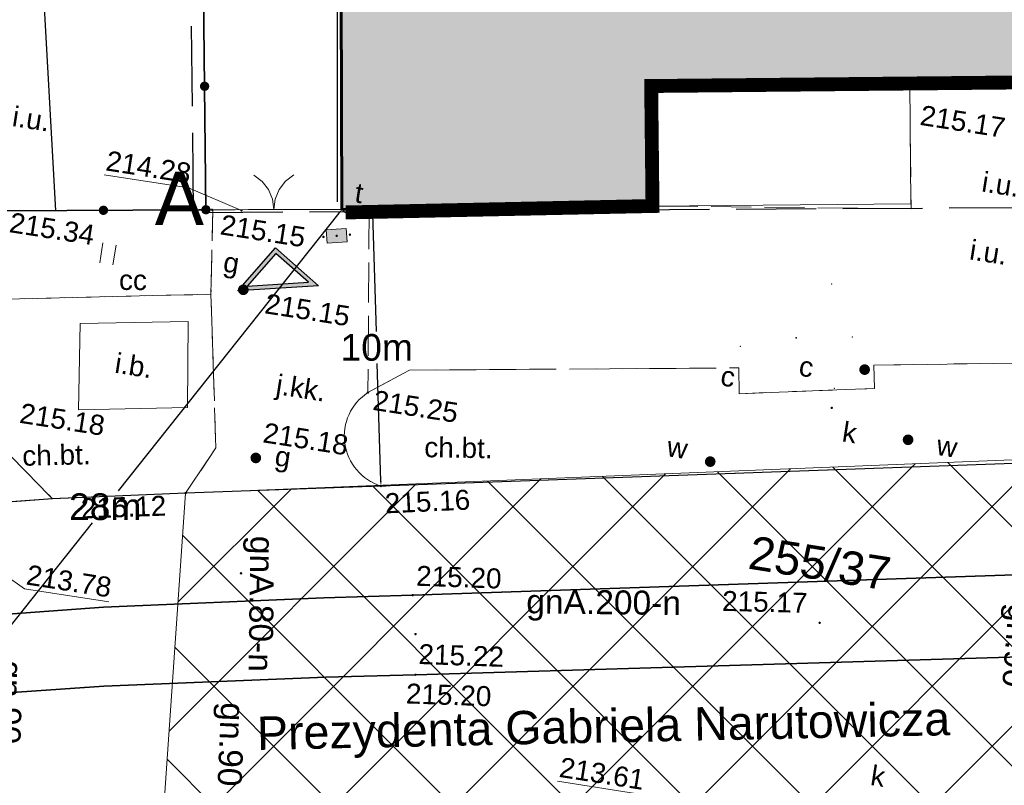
# Model space of a CAD drawing. Extents: x 6601440 to 6601733, y 5738487 to 5738717.
# Tile 5 of 129: x 6601505 to 6601542, y 5738537 to 5738566. Entities that reach past the tile are written whole.
import ezdxf
from ezdxf.enums import TextEntityAlignment as Align

# ---------------------------------------------------------------- set-up
doc = ezdxf.new("R2010")
doc.units = 0
doc.header["$PDSIZE"] = 0.75
doc.linetypes.add('PRZER2-1', pattern=[3, 2, -1])
doc.linetypes.add('PRZER3-1', pattern=[4, 3, -1])
doc.layers.get('0').update_dxf_attribs({"linetype": 'CONTINUOUS'})
doc.layers.get('Defpoints').update_dxf_attribs({"linetype": 'CONTINUOUS'})
for name, color, linetype, lineweight in [('_DAAL_tabelka', 7, 'CONTINUOUS', 18), ('_MW_ppoż', 7, 'CONTINUOUS', 0), ('GELULI_O', 7, 'CONTINUOUS', 0)]:
    doc.layers.add(name, color=color, linetype=linetype, lineweight=lineweight)
doc.layers.add('A-OPIS', color=5, linetype='CONTINUOUS')
for name, color, linetype, lineweight, true_color in [('GESBLO', 7, 'CONTINUOUS', 18, 0x0a0909), ('GESDZI_O', 7, 'CONTINUOUS', 0, 0x008000), ('GESIIB', 7, 'CONTINUOUS', 18, 0x0a0909), ('GSLKBR', 7, 'CONTINUOUS', 18, 0x0a0909), ('GSLKOG', 7, 'CONTINUOUS', 35, 0x0a0909), ('GSLKRW', 7, 'CONTINUOUS', 25, 0x0a0909), ('GSLTTR', 7, 'CONTINUOUS', 35, 0x0a0909), ('GSPWPS', 7, 'CONTINUOUS', 13, 0x0a0909), ('GSPWPS_O', 7, 'CONTINUOUS', 0, 0x0a0909), ('GSSIIN', 7, 'CONTINUOUS', 18, 0x0a0909), ('GSSIIN_O', 7, 'CONTINUOUS', 0, 0x0a0909), ('GSSKOA', 7, 'PRZER3-1', 18, 0x0a0909), ('GSSKOA_O', 7, 'CONTINUOUS', 0, 0x0a0909), ('GSSKOD', 7, 'PRZER2-1', 18, 0x0a0909), ('GSSKOD_O', 7, 'CONTINUOUS', 0, 0x0a0909), ('GSSUTR', 7, 'CONTINUOUS', 18, 0x0a0909), ('GULCOK_O', 7, 'CONTINUOUS', 0, 0xd200d2), ('GULGNP_O', 7, 'CONTINUOUS', 0, 0xbfbf00), ('GUPCPI', 7, 'CONTINUOUS', 18, 0xd200d2), ('GUPCWZ_O', 7, 'CONTINUOUS', 0, 0x0a0909), ('GUPGSH_O', 7, 'CONTINUOUS', 0, 0xbfbf00), ('GUPGUI_O', 7, 'CONTINUOUS', 0, 0x0a0909), ('GUPGZA_O', 7, 'CONTINUOUS', 0, 0x0a0909), ('GUPKPI', 7, 'CONTINUOUS', 18, 0x803300), ('GUPKWZ_O', 7, 'CONTINUOUS', 0, 0x0a0909), ('GUPTWZ', 7, 'CONTINUOUS', 18, 0x0a0909), ('GUPTWZ_O', 7, 'CONTINUOUS', 0, 0x0a0909), ('GUPWZA_O', 7, 'CONTINUOUS', 0, 0x0a0909)]:
    doc.layers.add(name, color=color, linetype=linetype, lineweight=lineweight, true_color=true_color)
for name, color, linetype, true_color in [('GUPCUB', 7, 'CONTINUOUS', 0x0a0909), ('GUPCWY', 7, 'CONTINUOUS', 0x0a0909), ('GUPGSH', 7, 'CONTINUOUS', 0xbfbf00), ('GUPGZA', 7, 'CONTINUOUS', 0x0a0909), ('GUPKSH', 7, 'CONTINUOUS', 0x803300), ('GUPTSH', 7, 'CONTINUOUS', 0xff9100), ('GUPTUB', 7, 'CONTINUOUS', 0x0a0909), ('GUPWSH', 5, 'CONTINUOUS', 0x0000ff), ('GUPWZA', 7, 'CONTINUOUS', 0x0a0909)]:
    doc.layers.add(name, color=color, linetype=linetype, true_color=true_color)
doc.styles.add('GEO-INFO', font='arial.ttf')
doc.styles.get("Standard").update_dxf_attribs({"font": 'arial.ttf'})
doc.dimstyles.get("Standard").update_dxf_attribs({"dimtxt": 0.18, "dimasz": 0.18, "dimexe": 0.18, "dimexo": 0.0625, "dimgap": 0.09, "dimtad": 0, "dimtih": 1, "dimtoh": 1, "dimdec": 4, "dimzin": 0, "dimdsep": 46, "dimtxsty": 'Standard', "dimcen": 0.09, "dimadec": 0, "dimazin": 0, "dimtfac": 1, "dimtdec": 4, "dimtofl": 0, "dimtmove": 0, "dimatfit": 3, "dimfxl": 1, "dimtolj": 1, "dimtzin": 0, "dimarcsym": 0})

# ---------------------------------------------------------------- blocks, each defined once
blk = doc.blocks.new('SPTRW')
at = {"color": 0}
for points in [[(0.7233, 0.51332), (-0.7767, 0.51332)], [(-0.7767, -0.48668), (0.7233, -0.48668)]]:
    blk.add_lwpolyline(points, dxfattribs=at)
blk = doc.blocks.new('SLBRA')
at = {"color": 0}
for points in [[(0, 0), (-0.068148, -0.517638), (-0.267949, -1), (-0.585786, -1.414214), (-1, -1.732051)], [(1, -1.732051), (0.585786, -1.414214), (0.267949, -1), (0.068148, -0.517638), (0, 0)]]:
    blk.add_lwpolyline(points, dxfattribs=at)
blk = doc.blocks.new('KOLO')
blk.add_hatch(color=0).paths.add_polyline_path([(0, 0.5), (-0.12941, 0.482963), (-0.25, 0.433013), (-0.353553, 0.353553), (-0.433013, 0.25), (-0.482963, 0.12941), (-0.5, 0), (-0.482963, -0.12941), (-0.433013, -0.25), (-0.353553, -0.353553), (-0.25, -0.433013), (-0.12941, -0.482963), (0, -0.5), (0.12941, -0.482963), (0.25, -0.433013), (0.353553, -0.353553), (0.433013, -0.25), (0.482963, -0.12941), (0.5, 0), (0.482963, 0.12941), (0.433013, 0.25), (0.353553, 0.353553), (0.25, 0.433013), (0.12941, 0.482963)])
blk = doc.blocks.new('POINT')
at = {"color": 0}
blk.add_point((0, 0), dxfattribs=at)
blk = doc.blocks.new('PROSTOKAT1_5-1_PELNY')
at = {"true_color": 0xffffff}
blk.add_hatch(color=7, dxfattribs=at).paths.add_polyline_path([(0.75, 0.5), (-0.75, 0.5), (-0.75, -0.5), (0.75, -0.5)])
at = {"color": 0}
blk.add_lwpolyline([(0.75, -0.5), (-0.75, -0.5), (-0.75, 0.5), (0.75, 0.5)], close=True, dxfattribs=at)
blk = doc.blocks.new('*D69')
at = {"color": 0, "lineweight": -2}
for p, q in [((6601518.009, 5738558.714), (6601518.127, 5738558.717)), ((6601517.952, 5738558.532), (6601518.087, 5738554.12)), ((6601518.259, 5738548.508), (6601518.124, 5738552.919)), ((6601518.327, 5738548.33), (6601518.444, 5738548.333))]:
    blk.add_line(p, q, dxfattribs=at)
at = {"color": 0}
for points in [[(6601517.982, 5738558.533), (6601517.922, 5738558.531), (6601517.947, 5738558.712)], [(6601518.229, 5738548.507), (6601518.289, 5738548.509), (6601518.264, 5738548.328)]]:
    blk.add_solid(points, dxfattribs=at)
at = {"layer": 'Defpoints', "color": 0}
for p in [(6601517.947, 5738558.712), (6601518.264, 5738548.328), (6601518.264, 5738548.328)]:
    blk.add_point(p, dxfattribs=at)
at = {"color": 0, "insert": (6601518.106, 5738553.52), "char_height": 0.18, "attachment_point": 5}
blk.add_mtext('\\A1;\\H5.555556x;10m', dxfattribs=at)
blk = doc.blocks.new('*D76')
at = {"layer": '_DAAL_tabelka', "color": 0, "lineweight": -2}
for p, q in [((6601516.687, 5738558.558), (6601508.401, 5738548.146)), ((6601516.848, 5738558.66), (6601516.94, 5738558.587)), ((6601499.16, 5738536.532), (6601507.446, 5738546.944)), ((6601499.097, 5738536.352), (6601499.189, 5738536.279))]:
    blk.add_line(p, q, dxfattribs=at)
at = {"layer": '_DAAL_tabelka', "color": 0}
for points in [[(6601516.71, 5738558.539), (6601516.663, 5738558.577), (6601516.799, 5738558.699)], [(6601499.137, 5738536.55), (6601499.184, 5738536.513), (6601499.048, 5738536.391)]]:
    blk.add_solid(points, dxfattribs=at)
at = {"layer": 'Defpoints', "color": 0}
for p in [(6601516.799, 5738558.699), (6601499.048, 5738536.391), (6601499.048, 5738536.391)]:
    blk.add_point(p, dxfattribs=at)
at = {"layer": '_DAAL_tabelka', "color": 0, "insert": (6601507.923, 5738547.545), "char_height": 0.18, "attachment_point": 5}
blk.add_mtext('\\A1;\\H5.555556x;28m', dxfattribs=at)
blk = doc.blocks.new('A$C11B52533')
at = {"layer": 'A-OPIS'}
h = blk.add_hatch(color=256, dxfattribs=at)
h.paths.add_polyline_path([(1.125, 1.125), (-1.125, 1.125), (0, 0)])
h.paths.add_polyline_path([(0.853, 1.013), (0, 0.159), (-0.853, 1.013)], flags=16)
for p, q in [((-1.125, 1.125), (1.125, 1.125)), ((0, 0), (-1.125, 1.125)), ((1.125, 1.125), (0, 0)), ((-0.853, 1.013), (0, 0.159)), ((0.853, 1.013), (-0.853, 1.013)), ((0, 0.159), (0.853, 1.013))]:
    blk.add_line(p, q, dxfattribs=at)

msp = doc.modelspace()

# ---------------------------------------------------------------- hatches: boundary and pattern name
msp.add_hatch(color=8).paths.add_polyline_path([(6601528.40181, 5738563.32817), (6601538.1015, 5738563.42264), (6601544.74131, 5738563.48729), (6601544.68268, 5738563.05121), (6601545.01261, 5738563.05397), (6601550.19151, 5738563.09729), (6601550.52144, 5738563.10005), (6601550.49406, 5738563.52918), (6601566.84364, 5738563.69561), (6601566.88439, 5738559.17579), (6601578.52535, 5738559.28083), (6601578.41661, 5738571.23334), (6601579.60341, 5738571.20399), (6601579.57552, 5738576.66704), (6601578.3622, 5738576.64952), (6601578.25305, 5738588.67265), (6601574.74728, 5738588.6423), (6601567.55324, 5738588.58233), (6601566.55326, 5738588.57389), (6601566.65615, 5738576.35437), (6601554.45633, 5738576.25136), (6601554.37251, 5738586.21097), (6601553.56992, 5738586.20356), (6601541.23338, 5738586.08958), (6601540.40344, 5738586.08191), (6601540.50715, 5738576.05246), (6601528.30765, 5738575.92583), (6601528.1811, 5738588.16519), (6601527.24114, 5738588.15543), (6601516.63153, 5738588.0453), (6601516.68863, 5738576.04539), (6601515.5396, 5738576.09265), (6601515.63584, 5738570.69435), (6601516.75584, 5738570.69899), (6601516.79897, 5738558.69901), (6601528.45157, 5738558.82844)])
at = {"layer": '_DAAL_tabelka'}
h = msp.add_hatch(dxfattribs=at)
h.set_pattern_fill('ANSI37', color=30)
edge = h.paths.add_edge_path()
edge.add_line((6601512.12293, 5738548.10534), (6601575.79045, 5738550.67258))
edge.add_line((6601575.79045, 5738550.67258), (6601579.31462, 5738551.71489))
edge.add_ellipse((6601577.04535, 5738560.13361), major_axis=(8.7192, 0), ratio=1, start_angle=285.085535, end_angle=350.689044)
edge.add_line((6601585.64968, 5738558.72291), (6601596.98328, 5738558.82014))
edge.add_line((6601596.98328, 5738558.82014), (6601596.81348, 5738533.89495))
edge.add_line((6601596.81348, 5738533.89495), (6601509.88935, 5738533.02431))
edge.add_line((6601509.88935, 5738533.02431), (6601510.93613, 5738548.06236))
edge.add_line((6601510.93613, 5738548.06236), (6601512.12293, 5738548.10534))

# ---------------------------------------------------------------- linework, layer by layer
at = {"color": 7}
msp.add_line((6601516.63498, 5738558.98009), (6601516.63498, 5738570.23937), dxfattribs=at)
at = {"color": 7, "linetype": 'PRZER3-1', "lineweight": 30, "elevation": 10.06}
msp.add_lwpolyline([(6601510.43099, 5738653.7127), (6601522.49994, 5738653.91001), (6601522.49002, 5738651.5425), (6601529.66651, 5738651.5425), (6601529.66651, 5738654.02683), (6601538.55011, 5738654.18645), (6601539.54007, 5738634.77356), (6601549.69265, 5738634.50447), (6601552.07964, 5738633.33731), (6601567.28346, 5738633.12408), (6601570.6548, 5738637.80075), (6601571.66308, 5738632.20458), (6601571.54575, 5738595.28982), (6601574.72819, 5738588.65305), (6601578.36042, 5738588.65305), (6601578.43231, 5738576.80623), (6601579.79306, 5738576.80976), (6601579.79306, 5738571.10128), (6601578.48092, 5738571.09182), (6601578.5841, 5738558.98185), (6601511.23283, 5738558.57583), (6601510.2684, 5738653.7127)], dxfattribs=at)
at = {"layer": '_DAAL_tabelka', "color": 30, "elevation": 10.18}
msp.add_lwpolyline([(6601512.12293, 5738548.10534), (6601575.79045, 5738550.67258), (6601579.31462, 5738551.71489, 0.29433264), (6601585.64968, 5738558.72291), (6601596.98328, 5738558.82014), (6601596.81348, 5738533.89495), (6601509.88935, 5738533.02431), (6601510.93613, 5738548.06236), (6601512.12293, 5738548.10534)], format="xyb", dxfattribs=at)
at = {"layer": '_MW_ppoż', "color": 3, "ltscale": 10, "const_width": 0.52}
msp.add_lwpolyline([(6601516.93982, 5738558.58694), (6601528.45157, 5738558.82844), (6601528.40181, 5738563.32817), (6601544.74131, 5738563.48729), (6601544.68305, 5738563.05397), (6601550.52144, 5738563.10005), (6601550.49406, 5738563.52918), (6601557.49106, 5738563.6004)], dxfattribs=at)
at = {"layer": 'GESBLO', "linetype": 'Continuous', "lineweight": 60, "elevation": 10.26}
msp.add_lwpolyline([(6601553.56992, 5738586.20356), (6601541.23338, 5738586.08958), (6601540.40344, 5738586.08191), (6601540.50715, 5738576.05246), (6601528.30765, 5738575.92583), (6601528.1811, 5738588.16519), (6601527.24114, 5738588.15543), (6601516.63153, 5738588.0453), (6601516.68863, 5738576.04539), (6601515.5396, 5738576.09265), (6601515.63584, 5738570.69435), (6601516.75584, 5738570.69899), (6601516.79897, 5738558.69901), (6601528.45157, 5738558.82844), (6601528.40181, 5738563.32817), (6601538.1015, 5738563.42264), (6601544.74131, 5738563.48729)], dxfattribs=at)
at = {"layer": 'GESIIB', "linetype": 'Continuous', "lineweight": 18, "elevation": 10.26}
msp.add_lwpolyline([(6601528.45157, 5738558.82844), (6601538.1452, 5738558.9161), (6601538.1015, 5738563.42264), (6601528.40181, 5738563.32817)], close=True, dxfattribs=at)
at = {"layer": 'GSLKBR', "linetype": 'Continuous', "elevation": 10.18}
msp.add_lwpolyline([(6601516.79897, 5738558.69901), (6601511.69901, 5738558.68783)], dxfattribs=at)
at = {"layer": 'GSLKOG', "linetype": 'Continuous', "elevation": 10.18}
for points in [[(6601511.69901, 5738558.68783), (6601511.43621, 5738582.94855)], [(6601504.00944, 5738558.64631), (6601511.43901, 5738558.68726), (6601511.69901, 5738558.68783)]]:
    msp.add_lwpolyline(points, dxfattribs=at)
at = {"layer": 'GSLKRW', "linetype": 'Continuous', "lineweight": 25, "elevation": 10.18}
msp.add_lwpolyline([(6601506.06932, 5738558.65744), (6601505.30173, 5738572.334), (6601509.58146, 5738572.28534), (6601509.49065, 5738582.95298)], dxfattribs=at)
msp.add_lwpolyline([(6601579.31462, 5738551.71489, -0.07567048), (6601575.79045, 5738550.67258), (6601555.08994, 5738549.63506), (6601552.57674, 5738549.52138), (6601546.53668, 5738549.33875), (6601518.26428, 5738548.32774), (6601510.93613, 5738548.06236), (6601505.94369, 5738547.84813), (6601499.74043, 5738547.39742), (6601489.67599, 5738546.55419), (6601483.54066, 5738546.03162), (6601482.94125, 5738546.00167), (6601473.63804, 5738545.48357), (6601459.62471, 5738545.20232)], format="xyb", dxfattribs=at)
at = {"layer": 'GSLTTR', "linetype": 'Continuous', "lineweight": 35, "elevation": 10.18}
for points in [[(6601579.3801, 5738546.27747), (6601555.37135, 5738545.44954), (6601519.45334, 5738544.23259), (6601516.11927, 5738544.12849), (6601507.85832, 5738543.78249), (6601495.89317, 5738542.90809), (6601485.1829, 5738541.98499), (6601473.83128, 5738541.16868), (6601466.69598, 5738540.86193), (6601458.93003, 5738540.74221)], [(6601609.62776, 5738543.35731), (6601555.30979, 5738542.30943), (6601519.56454, 5738541.25075), (6601516.19218, 5738541.16192), (6601507.87177, 5738540.82397), (6601496.11689, 5738540.01195), (6601485.4026, 5738539.05912), (6601473.77992, 5738538.17854), (6601466.7207, 5738537.91195), (6601458.50078, 5738537.79213)]]:
    msp.add_lwpolyline(points, dxfattribs=at)
at = {"layer": 'GSSIIN', "linetype": 'Continuous', "lineweight": 18, "elevation": 10.18}
msp.add_lwpolyline([(6601506.92235, 5738551.1848), (6601511.01036, 5738551.26768), (6601511.02691, 5738554.49766), (6601506.97751, 5738554.4267)], close=True, dxfattribs=at)
at = {"layer": 'GSSKOA', "linetype": 'PRZER3-1', "lineweight": 18, "ltscale": 0.5}
for p, q in [((6601511.69901, 5738558.68783, 10.18), (6601511.43621, 5738582.94855, 10.18)), ((6601516.75584, 5738570.69899, 10.18), (6601516.79897, 5738558.69901, 10.18)), ((6601516.79897, 5738558.69901, 10.18), (6601511.69901, 5738558.68783, 10.18))]:
    msp.add_line(p, q, dxfattribs=at)
at = {"layer": 'GSSKOA', "linetype": 'PRZER3-1', "lineweight": 18, "ltscale": 0.5, "elevation": 10.18}
for points in [[(6601517.9469, 5738558.71177), (6601517.82667, 5738558.70876), (6601517.77814, 5738551.83433), (6601519.33783, 5738552.6733), (6601531.68878, 5738552.75652), (6601531.7012, 5738551.79009), (6601536.77951, 5738551.98386), (6601536.75683, 5738552.86485), (6601544.74383, 5738552.9679), (6601550.71165, 5738553.14154), (6601550.55781, 5738560.4003), (6601550.19151, 5738563.09729), (6601550.21952, 5738560.27572), (6601550.24415, 5738558.98586), (6601545.50302, 5738558.89411), (6601545.47838, 5738560.18396), (6601545.09136, 5738560.17647), (6601545.01261, 5738563.05397), (6601544.68268, 5738563.05121), (6601544.74131, 5738563.48729), (6601538.1015, 5738563.42264), (6601538.15114, 5738558.7229), (6601528.45157, 5738558.82844)], [(6601499.74043, 5738547.39742), (6601501.23239, 5738549.17904), (6601500.91334, 5738558.62923), (6601504.00944, 5738558.64631), (6601504.18642, 5738558.64728), (6601504.20448, 5738555.33656), (6601504.38958, 5738549.43622), (6601505.94369, 5738547.84813)]]:
    msp.add_lwpolyline(points, close=True, dxfattribs=at)
msp.add_lwpolyline([(6601510.93613, 5738548.06236), (6601512.0706, 5738549.75797), (6601511.8882, 5738555.51843), (6601511.95717, 5738558.6884), (6601516.79897, 5738558.69901), (6601517.82667, 5738558.70876), (6601517.77814, 5738551.83433, 0.63440608), (6601518.26428, 5738548.32774)], format="xyb", close=True, dxfattribs=at)
msp.add_lwpolyline([(6601459.62471, 5738545.20232), (6601473.63804, 5738545.48357), (6601482.94125, 5738546.00167), (6601483.54066, 5738546.03162), (6601489.67599, 5738546.55419), (6601499.74043, 5738547.39742), (6601505.94369, 5738547.84813), (6601510.93613, 5738548.06236), (6601518.26428, 5738548.32774), (6601546.53668, 5738549.33875), (6601552.57674, 5738549.52138), (6601555.08994, 5738549.63506), (6601575.79045, 5738550.67258, 0.07567048), (6601579.31462, 5738551.71489, 0.07567048)], format="xyb", dxfattribs=at)
at = {"layer": 'GSSKOD', "linetype": 'PRZER2-1', "lineweight": 18, "ltscale": 0.5, "elevation": 10.18}
msp.add_lwpolyline([(6601504.20448, 5738555.33656), (6601511.8882, 5738555.51843), (6601512.0706, 5738549.75797), (6601510.93613, 5738548.06236), (6601505.94369, 5738547.84813), (6601504.38958, 5738549.43622)], close=True, dxfattribs=at)
msp.add_lwpolyline([(6601519.33783, 5738552.6733), (6601531.68878, 5738552.75652), (6601531.7012, 5738551.79009), (6601536.77951, 5738551.98386), (6601536.75683, 5738552.86485), (6601544.74383, 5738552.9679, -0.33039428), (6601546.42907, 5738551.57192), (6601546.53668, 5738549.33875), (6601518.26428, 5738548.32774, -0.63440608), (6601517.77814, 5738551.83433)], format="xyb", close=True, dxfattribs=at)
at = {"layer": 'GSSUTR', "linetype": 'PRZER2-1', "ltscale": 0.5, "elevation": 10.06}
msp.add_lwpolyline([(6601504.18642, 5738558.64728), (6601511.95717, 5738558.6884), (6601511.8882, 5738555.51843), (6601504.20448, 5738555.33656)], close=True, dxfattribs=at)
at = {"layer": 'GUPGSH_O', "color": 18, "linetype": 'Continuous', "lineweight": 0, "true_color": 0x0a0909, "elevation": 10.8, "flags": 128}
for points in [[(6601507.88278, 5738560.00286), (6601511.0478, 5738559.5099), (6601513.03391, 5738558.65534)], [(6601508.0628, 5738543.98108), (6601504.89778, 5738544.47404), (6601504.15571, 5738544.99076)], [(6601524.89158, 5738537.25671), (6601528.0566, 5738536.76375), (6601532.77929, 5738535.17476)]]:
    msp.add_lwpolyline(points, dxfattribs=at)

# ---------------------------------------------------------------- block references
at = {"layer": 'A-OPIS', "xscale": 1.35, "yscale": 1.35, "zscale": 1.35, "rotation": 183.6569980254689}
msp.add_blockref('A$C11B52533', (6601514.31034, 5738557.25756), dxfattribs=at)
at = {"layer": 'GSLKBR', "lineweight": 5, "xscale": 0.7500000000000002, "yscale": 0.7500000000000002, "rotation": 180.1256046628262}
msp.add_blockref('SLBRA', (6601514.24899, 5738558.69342, 10.18), dxfattribs=at)
at = {"layer": 'GSLKOG', "lineweight": 5, "xscale": 0.35, "yscale": 0.35, "rotation": 81.147178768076}
for p in [(6601511.64885, 5738563.31863, 10.18), (6601507.85422, 5738558.6675, 10.18), (6601511.69901, 5738558.68783, 10.18), (6601511.69901, 5738558.68783, 10.18)]:
    msp.add_blockref('KOLO', p, dxfattribs=at)
at = {"layer": 'GSPWPS', "lineweight": 5, "xscale": 0.08999999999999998, "yscale": 0.08999999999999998, "rotation": 81.147178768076}
for p in [(6601528.62225, 5738562.89368, 10.2), (6601511.93288, 5738558.68552, 10.2), (6601517.9469, 5738558.71177, 10.2), (6601517.77814, 5738551.83433, 10.2), (6601518.26428, 5738548.32774, 10.2), (6601510.93613, 5738548.06236, 10.2), (6601519.45334, 5738544.23259, 10.2), (6601534.72243, 5738543.19679, 10.2), (6601519.5589, 5738542.77528, 10.2), (6601519.56454, 5738541.25075, 10.2)]:
    msp.add_blockref('KOLO', p, dxfattribs=at)
at = {"layer": 'GSSUTR', "lineweight": 5, "xscale": 0.4999999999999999, "yscale": 0.4999999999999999, "rotation": 81.147178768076}
msp.add_blockref('SPTRW', (6601508.03142, 5738557.04506, 10.06), dxfattribs=at)
at = {"layer": 'GUPCPI', "lineweight": 5, "rotation": 81.147178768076}
for p in [(6601535.16599, 5738555.90096, 10.24), (6601535.94271, 5738553.91586, 10.24), (6601531.74673, 5738553.5676, 10.24)]:
    msp.add_blockref('POINT', p, dxfattribs=at)
at = {"layer": 'GUPCUB', "lineweight": 5, "rotation": 351.1471787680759}
msp.add_blockref('POINT', (6601533.84286, 5738553.88763, 10.24), dxfattribs=at)
at = {"layer": 'GUPCWY', "lineweight": 5, "xscale": 0.4000000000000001, "yscale": 0.4000000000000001, "rotation": 264.8193839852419}
msp.add_blockref('KOLO', (6601536.40918, 5738552.69202, 10.24), dxfattribs=at)
at = {"layer": 'GUPGSH', "lineweight": 5, "xscale": 0.08999999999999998, "yscale": 0.08999999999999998, "rotation": 81.147178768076}
for p in [(6601541.45202, 5738563.45414, 10.24), (6601513.03363, 5738558.65997, 10.24), (6601513.1018, 5738555.68731, 10.24), (6601513.57011, 5738549.37965, 10.24), (6601513.01519, 5738545.05285, 10.24)]:
    msp.add_blockref('KOLO', p, dxfattribs=at)
at = {"layer": 'GUPGZA', "lineweight": 5}
for p, xscale, yscale, rotation in [((6601513.1018, 5738555.68731, 10.24), 0.4, 0.4, 270.168269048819), ((6601513.57011, 5738549.37965, 10.24), 0.4000000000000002, 0.4000000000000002, 269.6914672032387)]:
    msp.add_blockref('KOLO', p, dxfattribs=dict(at, xscale=xscale, yscale=yscale, rotation=rotation))
at = {"layer": 'GUPKPI', "lineweight": 5, "rotation": 81.147178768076}
msp.add_blockref('POINT', (6601535.26845, 5738551.98662, 10.24), dxfattribs=at)
at = {"layer": 'GUPKSH', "lineweight": 5, "xscale": 0.08999999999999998, "yscale": 0.08999999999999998, "rotation": 81.147178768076}
msp.add_blockref('KOLO', (6601535.17744, 5738551.25862, 10.24), dxfattribs=at)
at = {"layer": 'GUPTSH', "lineweight": 5, "xscale": 0.08999999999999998, "yscale": 0.08999999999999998, "rotation": 81.147178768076}
for p in [(6601516.10548, 5738557.66842, 10.24), (6601516.60367, 5738557.71109, 10.24), (6601516.60367, 5738557.71109, 10.24), (6601517.10186, 5738557.75377, 10.24)]:
    msp.add_blockref('KOLO', p, dxfattribs=at)
at = {"layer": 'GUPTUB', "lineweight": 5, "rotation": 81.147178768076}
msp.add_blockref('POINT', (6601516.60343, 5738557.71107, 10.24), dxfattribs=at)
at = {"layer": 'GUPTWZ', "lineweight": 5, "xscale": 0.4999999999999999, "yscale": 0.4999999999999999, "rotation": 3.57470545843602}
msp.add_blockref('PROSTOKAT1_5-1_PELNY', (6601516.60367, 5738557.71109, 10.25), dxfattribs=at)
at = {"layer": 'GUPWSH', "lineweight": 5, "xscale": 0.08999999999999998, "yscale": 0.08999999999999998, "rotation": 81.147178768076}
for p in [(6601530.6158, 5738549.24179, 10.24), (6601530.63025, 5738549.19947, 10.24)]:
    msp.add_blockref('KOLO', p, dxfattribs=at)
at = {"layer": 'GUPWZA', "lineweight": 5, "xscale": 0.4000000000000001, "yscale": 0.4000000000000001}
for p, rotation in [((6601538.0383, 5738550.06029, 10.24), 267.479223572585), ((6601530.6158, 5738549.24179, 10.24), 268.4100554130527)]:
    msp.add_blockref('KOLO', p, dxfattribs=dict(at, rotation=rotation))

# ---------------------------------------------------------------- texts
at = {"color": 3, "insert": (6601509.76481, 5738560.11657), "char_height": 1, "width": 1.655808, "attachment_point": 1}
msp.add_mtext(' {\\fVerdana|b0|i0|c238|p34;\\H2x;\\C7;A}', dxfattribs=at)
at = {"layer": 'GELULI_O', "color": 18, "lineweight": 0, "true_color": 0x0a0909, "style": 'GEO-INFO'}
msp.add_text('Prezydenta Gabriela Narutowicza', height=1.25, rotation=1.224601, dxfattribs=at).set_placement((6601526.61406, 5738539.33072, 10.8), align=Align.MIDDLE_CENTER)
at = {"layer": 'GESDZI_O', "lineweight": 0, "style": 'GEO-INFO'}
msp.add_text('255/37', height=1.25, rotation=351.013904, dxfattribs=at).set_placement((6601534.73078, 5738545.43614, 10.56), align=Align.MIDDLE_CENTER)
at = {"layer": 'GSPWPS_O', "lineweight": 0, "style": 'GEO-INFO'}
for s, rotation, p in [('215.34', 351.147176, (6601504.28712, 5738557.85276, 10.8)), ('215.15', 351.147176, (6601512.19783, 5738557.77066, 10.8)), ('215.25', 351.147176, (6601517.9261, 5738551.18722, 10.8)), ('215.16', 2.620323, (6601518.42614, 5738547.29922, 10.8)), ('215.12', 2.000279, (6601507.02047, 5738547.10693, 10.8)), ('215.20', 358.032239, (6601519.57414, 5738544.58865, 10.8)), ('215.17', 358.604397, (6601531.05412, 5738543.64527, 10.8)), ('215.22', 358.032239, (6601519.6622, 5738541.65305, 10.8)), ('215.20', 358.032239, (6601519.19119, 5738540.17438, 10.8))]:
    msp.add_text(s, height=0.75, rotation=rotation, dxfattribs=at).set_placement(p)
at = {"layer": 'GSSIIN_O', "lineweight": 0, "style": 'GEO-INFO'}
msp.add_text('i.b.', height=0.75, rotation=351.147179, dxfattribs=at).set_placement((6601508.99345, 5738552.84406, 10.8), align=Align.MIDDLE_CENTER)
at = {"layer": 'GSSKOA_O', "lineweight": 0, "style": 'GEO-INFO'}
msp.add_text('j.kk.', height=0.75, rotation=351.147176, dxfattribs=at).set_placement((6601515.26773, 5738552.00415, 10.8), align=Align.MIDDLE_CENTER)
at = {"layer": 'GSSKOD_O', "lineweight": 0, "style": 'GEO-INFO'}
for rotation, p in [(1.416325, (6601506.09002, 5738549.49062, 10.8)), (359.040314, (6601521.17272, 5738549.76314, 10.8))]:
    msp.add_text('ch.bt.', height=0.75, rotation=rotation, dxfattribs=at).set_placement(p, align=Align.MIDDLE_CENTER)
at = {"layer": 'GULCOK_O', "lineweight": 0, "style": 'GEO-INFO'}
msp.add_text('cc', height=0.75, rotation=359.567905, dxfattribs=at).set_placement((6601508.96186, 5738556.0541, 10.8), align=Align.MIDDLE_CENTER)
at = {"layer": 'GULGNP_O', "color": 18, "lineweight": 0, "true_color": 0x0a0909, "style": 'GEO-INFO'}
for s, rotation, p in [('gnA.80-n', 269.232752, (6601513.78383, 5738543.90605, 10.8)), ('gnA.200-n', 359.384419, (6601526.61908, 5738543.96971, 10.8)), ('gn.90', 265.392532, (6601542.14087, 5738542.33685, 10.8)), ('gn.90', 268.234724, (6601504.33657, 5738540.21639, 10.8)), ('gn.90', 267.553973, (6601512.65073, 5738538.63443, 10.8))]:
    msp.add_text(s, height=0.9, rotation=rotation, dxfattribs=at).set_placement(p, align=Align.MIDDLE_CENTER)
at = {"layer": 'GUPCWZ_O', "lineweight": 0, "style": 'GEO-INFO'}
for p in [(6601534.42342, 5738552.39234, 10.8), (6601531.48386, 5738552.02629, 10.8)]:
    msp.add_text('c', height=0.75, rotation=351.147179, dxfattribs=at).set_placement(p, align=Align.RIGHT)
at = {"layer": 'GUPGSH_O', "color": 18, "lineweight": 0, "true_color": 0x0a0909, "style": 'GEO-INFO'}
for s, rotation, p in [('215.17', 351.147176, (6601538.50939, 5738562.24619, 10.8)), ('214.28', 351.147176, (6601507.9663, 5738560.53912, 10.8)), ('215.15', 351.147176, (6601513.9251, 5738555.18057, 10.8)), ('215.18', 351.147179, (6601504.73061, 5738551.07397, 10.8)), ('215.18', 351.147176, (6601513.8596, 5738550.34037, 10.8)), ('213.78', 351.147176, (6601504.98119, 5738545.00963, 10.8)), ('213.61', 351.147176, (6601524.975, 5738537.7923, 10.8))]:
    msp.add_text(s, height=0.75, rotation=rotation, dxfattribs=at).set_placement(p, align=Align.MIDDLE_LEFT)
at = {"layer": 'GUPGUI_O', "lineweight": 0, "style": 'GEO-INFO'}
for p in [(6601505.778, 5738561.61818, 10.8), (6601542.14734, 5738559.16318, 10.8), (6601541.69032, 5738556.61644, 10.8)]:
    msp.add_text('i.u.', height=0.75, rotation=351.147179, dxfattribs=at).set_placement(p, align=Align.RIGHT)
at = {"layer": 'GUPGZA_O', "lineweight": 0, "style": 'GEO-INFO'}
for rotation, p in [(351.147176, (6601512.88721, 5738556.28698, 10.8)), (351.147179, (6601514.82348, 5738549.01377, 10.8))]:
    msp.add_text('g', height=0.75, rotation=rotation, dxfattribs=at).set_placement(p, align=Align.RIGHT)
at = {"layer": 'GUPKWZ_O', "lineweight": 0, "style": 'GEO-INFO'}
for p in [(6601536.04654, 5738549.92497, 10.8), (6601537.11146, 5738537.04035, 10.8)]:
    msp.add_text('k', height=0.75, rotation=351.147179, dxfattribs=at).set_placement(p, align=Align.RIGHT)
at = {"layer": 'GUPTWZ_O', "lineweight": 0, "style": 'GEO-INFO'}
msp.add_text('t', height=0.75, rotation=351.147179, dxfattribs=at).set_placement((6601517.5325, 5738558.9276, 10.8), align=Align.RIGHT)
at = {"layer": 'GUPWZA_O', "lineweight": 0, "style": 'GEO-INFO'}
for rotation, p in [(351.147176, (6601529.70234, 5738549.33637, 10.8)), (351.147179, (6601539.81736, 5738549.38552, 10.8))]:
    msp.add_text('w', height=0.75, rotation=rotation, dxfattribs=at).set_placement(p, align=Align.RIGHT)

# ---------------------------------------------------------------- dimensions: what is measured, and where the dimension line sits
at = {"color": 1}
dim = msp.add_aligned_dim(p1=(6601517.9469, 5738558.71177, 10.18), p2=(6601518.26428, 5738548.32774, 10.18), distance=0, text='\\H5.555556x;10m', dimstyle='Standard', override={"dimtxsty": 'Standard'}, dxfattribs=at)
dim.commit()
dim.dimension.update_dxf_attribs({"geometry": '*D69', "text_midpoint": (6601518.10559, 5738553.51976)})
at = {"layer": '_DAAL_tabelka', "color": 1}
dim = msp.add_aligned_dim(p1=(6601516.79897, 5738558.69901, 10.18), p2=(6601499.04795, 5738536.39093, 10.24), distance=0, text='\\H5.555556x;28m', dimstyle='Standard', override={"dimtxsty": 'Standard'}, dxfattribs=at)
dim.commit()
dim.dimension.update_dxf_attribs({"geometry": '*D76', "text_midpoint": (6601507.92346, 5738547.54497)})

doc.saveas('drawing.dxf')
